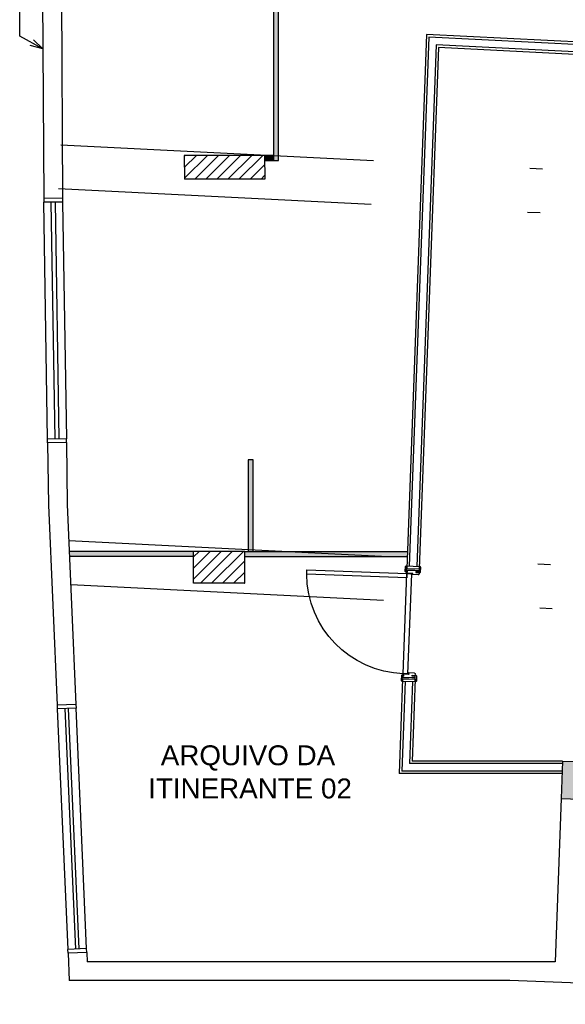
# Model space of a CAD drawing. Header units: inches. Extents: x 276 to 434, y 139 to 224.
# Tile 41 of 48: x 406.85 to 411.21, y 143.66 to 151.52. Entities that reach past the tile are written whole.
import ezdxf

# ---------------------------------------------------------------- set-up
doc = ezdxf.new("R2010")
doc.units = ezdxf.units.IN
doc.header["$MEASUREMENT"] = 0
doc.linetypes.add('DASHDOT2', pattern=[0.5, 0.25, -0.125, 0, -0.125])
doc.linetypes.add('DASHED2', pattern=[0.375, 0.25, -0.125])
for name, color, linetype in [('TJ-CONSTRUIR', 12, 'Continuous'), ('TJ-DIVISORIA', 96, 'Continuous'), ('TJ-DIVISORIA BAIXA', 202, 'Continuous'), ('TJ-DRYWALL', 132, 'Continuous'), ('TJ-ESQUADRIA1', 1, 'Continuous'), ('TJ-ESQUADRIA2', 2, 'Continuous'), ('TJ-ESQUADRIAS', 2, 'Continuous'), ('TJ-PAREDE', 5, 'Continuous'), ('TJ-PAREDECORTE', 5, 'Continuous'), ('TJ-PILARES', 6, 'Continuous'), ('TJ-PROJECAO-VIGA', 9, 'DASHDOT2'), ('TJ-TEXTO01 1PARA100', 1, 'Continuous'), ('TJ-TEXTO03 1PARA100', 3, 'Continuous')]:
    doc.layers.add(name, color=color, linetype=linetype)
doc.styles.add('ARIAL', font='arial.ttf')
doc.styles.add('AVANT', font='txt')
doc.dimstyles.new('1_25', dxfattribs={"dimscale": 0, "dimtxt": 0.05, "dimasz": 0.025, "dimexe": 0.1, "dimexo": 0.15, "dimgap": 0.025, "dimtad": 1, "dimlfac": 0.5, "dimzin": 4, "dimdsep": 46, "dimtxsty": 'AVANT', "dimblk": 'OBLIQUE', "dimcen": 0.09, "dimse1": 1, "dimse2": 1, "dimclrd": 256, "dimclre": 256, "dimclrt": 256, "dimaunit": 1, "dimadec": 0, "dimazin": 0, "dimtfac": 1, "dimtmove": 2, "dimatfit": 3, "dimldrblk": 'OPEN30', "dimfxl": 1, "dimtolj": 1, "dimtzin": 0, "dimlwd": -1, "dimarcsym": 0})

# ---------------------------------------------------------------- blocks, each defined once
blk = doc.blocks.new('PORTA 80 GRADE 10')
at = {"layer": 'TJ-ESQUADRIAS', "linetype": 'Continuous', "ltscale": 30}
h = blk.add_hatch(dxfattribs=at)
h.set_pattern_fill('ANSI32', color=252, scale=0.002, style=0)
h.set_pattern_definition([(45, (-24.987796, 74.9285568), (-0.000530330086, 0.000530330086), []), (45, (-24.9874424, 74.9285568), (-0.000530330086, 0.000530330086), [])])
h.paths.add_polyline_path([(-0.8394, -0.0563), (-0.8394, -0.0541), (-0.8389, -0.0541, 1.192513), (-0.8389, -0.0535), (-0.8394, -0.0535), (-0.8394, -0.0521), (-0.8389, -0.0521, 0.041645), (-0.8389, -0.0521, 0.000003), (-0.8389, -0.0521, 1), (-0.8389, -0.0514, 0.045988), (-0.8389, -0.0514), (-0.8411, -0.0514, 1.142539), (-0.8411, -0.0521, 0.013689), (-0.8411, -0.0521), (-0.8406, -0.0521), (-0.8406, -0.0535), (-0.841, -0.0535, 1.124804), (-0.8411, -0.0541), (-0.8406, -0.0541), (-0.8406, -0.0563), (-0.8421, -0.0563), (-0.8421, -0.0593, -0.183959), (-0.8351, -0.0604, -0.115771), (-0.8365, -0.0607), (-0.8383, -0.0607, 1), (-0.8383, -0.0614), (-0.8365, -0.0614, 0.383202), (-0.8325, -0.0581), (-0.8325, -0.0563)])
h.paths.add_polyline_path([(-0.8411, -0.0573), (-0.8411, -0.0581, -0.159727), (-0.8344, -0.0596, 0.165409), (-0.8335, -0.058), (-0.8335, -0.0573)], flags=16)
h = blk.add_hatch(dxfattribs=at)
h.set_pattern_fill('ANSI32', color=252, scale=0.002, style=0)
h.set_pattern_definition([(135, (24.107796, 74.9285568), (0.000530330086, 0.000530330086), []), (135, (24.1074424, 74.9285568), (0.000530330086, 0.000530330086), [])])
h.paths.add_polyline_path([(-0.0406, -0.0563), (-0.0406, -0.0541), (-0.0411, -0.0541, -1.192513), (-0.0411, -0.0535), (-0.0406, -0.0535), (-0.0406, -0.0521), (-0.0411, -0.0521, -0.041645), (-0.0411, -0.0521, -0.000003), (-0.0411, -0.0521, -1), (-0.0411, -0.0514, -0.045988), (-0.0411, -0.0514), (-0.0389, -0.0514, -1.142539), (-0.0389, -0.0521, -0.013689), (-0.0389, -0.0521), (-0.0394, -0.0521), (-0.0394, -0.0535), (-0.039, -0.0535, -1.124804), (-0.0389, -0.0541), (-0.0394, -0.0541), (-0.0394, -0.0563), (-0.0379, -0.0563), (-0.0379, -0.0593, 0.183959), (-0.0449, -0.0604, 0.115771), (-0.0435, -0.0607), (-0.0417, -0.0607, -1), (-0.0417, -0.0614), (-0.0435, -0.0614, -0.383202), (-0.0475, -0.0581), (-0.0475, -0.0563)])
h.paths.add_polyline_path([(-0.0389, -0.0573), (-0.0389, -0.0581, 0.159727), (-0.0456, -0.0596, -0.165409), (-0.0465, -0.058), (-0.0465, -0.0573)], flags=16)
at = {"layer": 'TJ-ESQUADRIAS', "color": 2}
for p, q in [((-0.8675, 0), (-0.8585, 0)), ((-0.0125, 0), (-0.0215, 0))]:
    blk.add_line(p, q, dxfattribs=at)
at = {"layer": 'TJ-ESQUADRIAS'}
for p, q in [((-0.8675, -0.026), (-0.8675, 0)), ((-0.8675, -0.1), (-0.8675, -0.026)), ((-0.8585, 0), (-0.8585, -0.026)), ((-0.8585, -0.026), (-0.8505, -0.026)), ((-0.8505, 0), (-0.8405, 0)), ((-0.8505, -0.026), (-0.8505, 0)), ((-0.8415, -0.056), (-0.8425, -0.056)), ((-0.8425, -0.056), (-0.8425, -0.092)), ((-0.8415, -0.051), (-0.8415, -0.056)), ((-0.8385, -0.051), (-0.8415, -0.051)), ((-0.8385, -0.056), (-0.8385, -0.051)), ((-0.8346, -0.056), (-0.8385, -0.056)), ((-0.8325, -0.0539), (-0.8346, -0.056)), ((-0.8325, -0.008), (-0.8325, -0.0539)), ((-0.0475, -0.008), (-0.0475, -0.0539)), ((-0.0475, -0.0539), (-0.0454, -0.056)), ((-0.0454, -0.056), (-0.0415, -0.056)), ((-0.0415, -0.051), (-0.0385, -0.051)), ((-0.0415, -0.056), (-0.0415, -0.051)), ((-0.0295, 0), (-0.0395, 0)), ((-0.0385, -0.051), (-0.0385, -0.056)), ((-0.0385, -0.056), (-0.0375, -0.056)), ((-0.0375, -0.056), (-0.0375, -0.092)), ((-0.0295, -0.026), (-0.0295, 0)), ((-0.0215, -0.026), (-0.0295, -0.026)), ((-0.0215, 0), (-0.0215, -0.026)), ((-0.0125, -0.036), (-0.0125, 0)), ((-0.0125, -0.1), (-0.0125, -0.036)), ((-0.8585, -0.1), (-0.8675, -0.1)), ((-0.8585, -0.094), (-0.8585, -0.1)), ((-0.8505, -0.094), (-0.8585, -0.094)), ((-0.8505, -0.1), (-0.8505, -0.094)), ((-0.0295, -0.094), (-0.0215, -0.094)), ((-0.0295, -0.1), (-0.0295, -0.094)), ((-0.0215, -0.094), (-0.0215, -0.1)), ((-0.0215, -0.1), (-0.0125, -0.1))]:
    blk.add_line(p, q, dxfattribs=at)
for points in [[(-0.858, -0.021), (-0.855, -0.024), (-0.8505, -0.024), (-0.8505, 0.003, 0.414214), (-0.8585, 0.011), (-0.8925, 0.011, 0.414214), (-0.9005, 0.003), (-0.9005, 0), (-0.858, 0)], [(-0.022, -0.021), (-0.025, -0.024), (-0.0295, -0.024), (-0.0295, 0.003, -0.414214), (-0.0215, 0.011), (0.0125, 0.011, -0.414214), (0.0205, 0.003), (0.0205, 0), (-0.022, 0)], [(-0.895, -0.1), (-0.893, -0.102), (-0.893, -0.103), (-0.858, -0.103), (-0.858, -0.098), (-0.855, -0.095), (-0.8505, -0.095), (-0.8505, -0.103, -0.414214), (-0.8585, -0.111), (-0.8925, -0.111, -0.414214), (-0.9005, -0.103), (-0.9005, -0.1)], [(0.015, -0.1), (0.013, -0.102), (0.013, -0.103), (-0.022, -0.103), (-0.022, -0.098), (-0.025, -0.095), (-0.0295, -0.095), (-0.0295, -0.103, 0.414214), (-0.0215, -0.111), (0.0125, -0.111, 0.414214), (0.0205, -0.103), (0.0205, -0.1)]]:
    blk.add_lwpolyline(points, format="xyb", close=True, dxfattribs=at)
at = {"layer": 'TJ-ESQUADRIAS', "color": 252, "linetype": 'Continuous'}
for points in [[(-0.8335, -0.058, -0.165409), (-0.8344, -0.0596, 0.159727), (-0.8411, -0.0581), (-0.8411, -0.0573), (-0.8335, -0.0573)], [(-0.0465, -0.058, 0.165409), (-0.0456, -0.0596, -0.159727), (-0.0389, -0.0581), (-0.0389, -0.0573), (-0.0465, -0.0573)]]:
    blk.add_lwpolyline(points, format="xyb", close=True, dxfattribs=at)
at = {"layer": 'TJ-ESQUADRIAS'}
blk.add_lwpolyline([(-0.0405, -0.0965), (-0.0405, -0.0615), (-0.8405, -0.0615), (-0.8405, -0.0965), (-0.0405, -0.0965)], dxfattribs=at)
at = {"layer": 'TJ-ESQUADRIAS', "color": 1, "linetype": 'DASHED2', "ltscale": 5}
blk.add_lwpolyline([(-0.0755, -0.8965), (-0.0405, -0.8965), (-0.0405, -0.0965), (-0.0755, -0.0965), (-0.0755, -0.8965)], dxfattribs=at)
at = {"layer": 'TJ-ESQUADRIAS'}
for centre, start, end in [((-0.8405, -0.008), 0, 90), ((-0.0395, -0.008), 90, 180), ((-0.8505, -0.092), 270, 0), ((-0.0295, -0.092), 180, 270)]:
    blk.add_arc(centre, 0.008, start, end, dxfattribs=at)
at = {"layer": 'TJ-ESQUADRIAS', "color": 1, "linetype": 'DASHED2', "ltscale": 5}
blk.add_arc((-0.0397, -0.0965), 0.8008, 180, 267.43768, dxfattribs=at)
at = {"layer": 'TJ-PAREDECORTE', "linetype": 'Continuous'}
for p, q in [((-0.88, -0.1), (-0.88, 0)), ((0, -0.1), (0, 0))]:
    blk.add_line(p, q, dxfattribs=at)
blk = doc.blocks.new('_OBLIQUE')
at = {"color": 0, "linetype": 'ByBlock'}
blk.add_line((-0.5, -0.5), (0.5, 0.5), dxfattribs=at)

msp = doc.modelspace()

# ---------------------------------------------------------------- hatches: boundary and pattern name
at = {"layer": 'TJ-CONSTRUIR'}
h = msp.add_hatch(color=256, dxfattribs=at)
h.dxf.hatch_style = 1
h.paths.add_polyline_path([(411.3864, 145.5936), (411.366, 145.5944), (411.1866, 145.601), (411.1754, 145.3012), (411.3253, 145.2957), (411.3309, 145.4456), (411.3809, 145.4437)])
h.paths.add_polyline_path([(412.3658, 145.5572), (412.2658, 145.5609), (412.2603, 145.411), (412.3602, 145.4073)])
at = {"layer": 'TJ-DIVISORIA'}
h = msp.add_hatch(color=256, dxfattribs=at)
h.dxf.hatch_style = 1
h.paths.add_polyline_path([(409.9479, 147.2743), (408.6504, 147.2743), (408.6504, 147.2343), (409.9464, 147.2343)])
h.paths.add_polyline_path([(408.2404, 147.2743), (407.2483, 147.2743), (407.25, 147.2343), (408.2404, 147.2343)])
at = {"layer": 'TJ-DIVISORIA BAIXA'}
h = msp.add_hatch(color=256, dxfattribs=at)
h.dxf.hatch_style = 1
h.paths.add_polyline_path([(408.9201, 150.3943), (408.9201, 154.8034), (408.8801, 154.8034), (408.8801, 150.3943)])
h = msp.add_hatch(color=256, dxfattribs=at)
h.dxf.hatch_style = 1
h.paths.add_polyline_path([(408.8064, 150.3943), (408.8801, 150.3943), (408.8801, 150.4343), (408.8064, 150.4343)])
h = msp.add_hatch(color=256, dxfattribs=at)
h.dxf.hatch_style = 1
h.paths.add_polyline_path([(408.6779, 148.0043), (408.6779, 147.2743), (408.7179, 147.2743), (408.7179, 148.0043)])
at = {"layer": 'TJ-PILARES'}
h = msp.add_hatch(dxfattribs=at)
h.set_pattern_fill('ANSI31', color=8, scale=0.5)
h.paths.add_polyline_path([(408.6504, 147.2743), (408.2404, 147.2743), (408.2404, 147.0193), (408.6504, 147.0193)])
h.paths.add_polyline_path([(412.6186, 147.1089), (412.4237, 147.1161), (412.3866, 146.1168), (412.5814, 146.1096)])
h.paths.add_polyline_path([(408.3951, 156.8793), (408.1751, 156.8793), (408.1751, 156.2593), (408.3951, 156.2593)])
h.paths.add_polyline_path([(414.81, 156.8721), (414.6151, 156.8793), (414.5916, 156.2448), (414.7864, 156.2375)])
h.paths.add_polyline_path([(414.698, 153.7241), (414.4981, 153.7315), (414.4747, 153.1019), (414.6746, 153.0945)])
h.paths.add_polyline_path([(408.7958, 153.4693), (408.1708, 153.4693), (408.171, 153.2743), (408.796, 153.2743)])
h.paths.add_polyline_path([(408.8069, 150.3943), (408.8064, 150.3943), (408.8064, 150.4343), (408.1664, 150.4343), (408.1688, 150.2443), (408.8088, 150.2443)])
h.paths.add_polyline_path([(413.0603, 149.8745), (412.3962, 149.9077), (412.3908, 149.8004), (413.0549, 149.7671)])
h.paths.add_polyline_path([(413.0665, 149.9968), (412.4023, 150.0301), (412.3962, 149.9077), (413.0603, 149.8745)])
h.paths.add_polyline_path([(413.5712, 159.7793), (413.0112, 159.7793), (413.0112, 159.6293), (413.5712, 159.6293)])
h.paths.add_polyline_path([(408.8112, 159.7793), (408.1912, 159.7793), (408.1912, 159.6293), (408.8112, 159.6293)])

# ---------------------------------------------------------------- linework, layer by layer
at = {"layer": 'TJ-DIVISORIA'}
for p, q in [((408.2404, 147.2743), (407.2483, 147.2743)), ((408.6504, 147.2743), (409.9479, 147.2743)), ((408.2404, 147.2343), (407.25, 147.2343)), ((408.6504, 147.2343), (409.9464, 147.2343))]:
    msp.add_line(p, q, dxfattribs=at)
at = {"layer": 'TJ-DIVISORIA BAIXA'}
for points in [[(408.9201, 150.3943), (408.9201, 154.8034), (408.8801, 154.8034), (408.8801, 150.3943)], [(408.8064, 150.3943), (408.8801, 150.3943), (408.8801, 150.4343), (408.8064, 150.4343)], [(408.6779, 148.0043), (408.6779, 147.2743), (408.7179, 147.2743), (408.7179, 148.0043)]]:
    msp.add_lwpolyline(points, close=True, dxfattribs=at)
at = {"layer": 'TJ-DRYWALL'}
for p, q in [((410.1012, 151.3991), (409.9428, 147.1377)), ((410.1204, 151.3781), (409.9635, 147.1569)), ((413.1049, 151.2487), (410.1012, 151.3991)), ((413.1242, 151.2277), (410.1204, 151.3781)), ((410.1781, 151.3152), (410.0235, 147.1547)), ((410.1974, 151.2942), (410.0427, 147.134)), ((413.1819, 151.1647), (410.1781, 151.3152)), ((413.2011, 151.1437), (410.1974, 151.2942)), ((409.9428, 147.1377), (410.0427, 147.134)), ((409.9435, 147.1577), (410.0435, 147.154)), ((409.9101, 146.2583), (409.882, 145.501)), ((409.9294, 146.2376), (409.9027, 145.521)), ((409.9094, 146.2383), (410.0093, 146.2346)), ((409.9101, 146.2583), (410.01, 146.2546)), ((409.9893, 146.2353), (409.965, 145.581)), ((410.01, 146.2546), (409.9857, 145.601)), ((411.1866, 145.601), (409.9857, 145.601)), ((411.1836, 145.521), (409.9027, 145.521)), ((411.1858, 145.581), (409.965, 145.581)), ((411.1829, 145.501), (409.882, 145.501))]:
    msp.add_line(p, q, dxfattribs=at)
at = {"layer": 'TJ-ESQUADRIA1'}
for p, q in [((407.0751, 148.1701), (407.0452, 150.0598)), ((407.1952, 150.0617), (407.2251, 148.1719)), ((407.1532, 146.0167), (407.2372, 144.0976)), ((407.3871, 144.1042), (407.3031, 146.0233))]:
    msp.add_line(p, q, dxfattribs=at)
at = {"layer": 'TJ-ESQUADRIA2'}
for p, q in [((407.0448, 150.0898), (407.0452, 150.0598)), ((407.1948, 150.0917), (407.1952, 150.0617)), ((407.1952, 150.0617), (407.0452, 150.0598)), ((407.1351, 148.1708), (407.1052, 150.0606)), ((407.1352, 150.061), (407.1651, 148.1712)), ((407.2251, 148.1719), (407.0751, 148.1701)), ((407.0755, 148.1401), (407.0751, 148.1701)), ((407.2255, 148.1419), (407.2251, 148.1719)), ((407.1519, 146.0467), (407.1532, 146.0167)), ((407.3031, 146.0233), (407.1532, 146.0167)), ((407.2131, 146.0194), (407.2972, 144.1002)), ((407.3272, 144.1015), (407.2431, 146.0207)), ((407.3017, 146.0533), (407.3031, 146.0233)), ((407.3871, 144.1042), (407.2372, 144.0976)), ((407.3884, 144.0742), (407.3871, 144.1042)), ((407.2386, 144.0676), (407.2372, 144.0976))]:
    msp.add_line(p, q, dxfattribs=at)
at = {"layer": 'TJ-PAREDE'}
for p, q in [((407.0319, 152.2434), (407.0448, 150.0898)), ((407.1819, 152.2434), (407.1948, 150.0917)), ((408.8064, 150.4343), (408.1664, 150.4343)), ((408.1664, 150.4343), (408.1688, 150.2443)), ((408.8064, 150.4343), (408.8088, 150.2443)), ((408.8088, 150.2443), (408.1688, 150.2443)), ((407.1948, 150.0917), (407.0448, 150.0898)), ((407.2257, 148.1419), (407.0755, 148.1401)), ((407.0755, 148.1401), (407.082, 147.6433)), ((407.2255, 148.1419), (407.2319, 147.6476)), ((407.082, 147.6433), (407.1519, 146.0467)), ((407.2319, 147.6476), (407.3017, 146.0533)), ((408.6504, 147.2743), (408.2404, 147.2743)), ((408.2404, 147.0193), (408.2404, 147.2743)), ((408.6504, 147.0193), (408.6504, 147.2743)), ((408.6504, 147.0193), (408.2404, 147.0193)), ((407.3017, 146.0533), (407.1519, 146.0467)), ((411.1866, 145.601), (411.1754, 145.3012)), ((411.1866, 145.601), (411.3864, 145.5936)), ((411.1754, 145.3012), (411.127, 143.9993)), ((411.1754, 145.3012), (411.3253, 145.2957)), ((407.3884, 144.0742), (407.2386, 144.0676)), ((407.2386, 144.0676), (407.2481, 143.8493)), ((407.3884, 144.0742), (407.3917, 143.9993)), ((411.127, 143.9993), (407.3917, 143.9993)), ((410.7653, 143.8493), (407.2481, 143.8493)), ((415.8667, 143.6597), (410.7653, 143.8493))]:
    msp.add_line(p, q, dxfattribs=at)
at = {"layer": 'TJ-PROJECAO-VIGA', "ltscale": 10}
for p, q in [((407.1802, 150.5194), (414.3653, 150.1595)), ((407.1627, 150.1699), (412.3962, 149.9077)), ((407.2444, 147.3622), (412.4232, 147.1029)), ((407.2598, 147.011), (412.4102, 146.7531))]:
    msp.add_line(p, q, dxfattribs=at)

# ---------------------------------------------------------------- block references
at = {"layer": 'TJ-ESQUADRIA2', "linetype": 'Continuous', "xscale": -1, "rotation": 267.8711311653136}
msp.add_blockref('PORTA 80 GRADE 10', (410.0427, 147.134), dxfattribs=at)

# ---------------------------------------------------------------- texts
at = {"layer": 'TJ-TEXTO03 1PARA100', "insert": (407.6532, 145.7263), "char_height": 0.15875, "width": 2.044718, "attachment_point": 1, "style": 'ARIAL'}
msp.add_mtext('\\pi0.32596;ARQUIVO DA \\P\\pi0.2252;ITINERANTE 02', dxfattribs=at)

# ---------------------------------------------------------------- leaders
at = {"layer": 'TJ-TEXTO01 1PARA100', "annotation_type": 0, "has_hookline": 1, "hookline_direction": 0, "text_width": 0.1145, "horizontal_direction": (0, 1, 0)}
msp.add_leader([(407.0376, 151.2846), (406.8526, 151.3854), (406.8526, 151.4854)], dimstyle='1_25', override={"dimscale": 1, "dimasz": 0.1}, dxfattribs=at)

doc.saveas('drawing.dxf')
